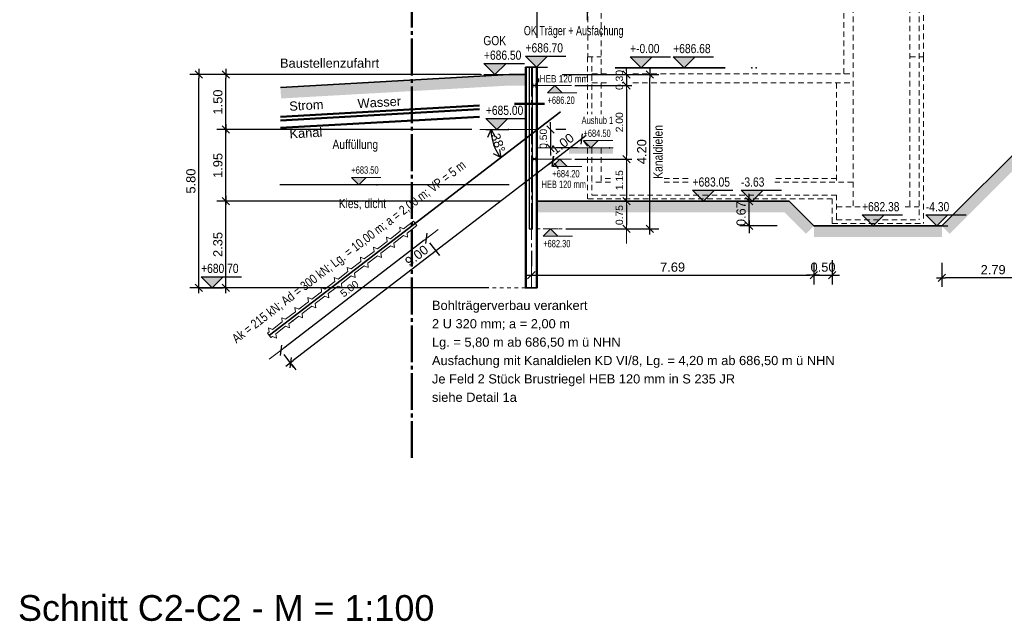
# Model space of a CAD drawing. Header units: metres. Extents: x 1 to 118, y 1 to 83.
# Tile 18 of 35: x 31 to 58, y 52 to 68. Entities that reach past the tile are written whole.
import ezdxf

# ---------------------------------------------------------------- set-up
doc = ezdxf.new("R2010")
doc.units = ezdxf.units.M
for name, pattern in [('ACHSE1', [5.6, 5, -0.25, 0.1, -0.25]), ('ACHSE3', [1.25, 1, -0.1, 0.05, -0.1]), ('DURCHG', [0]), ('GESTR2', [0.25, 0.15, -0.1]), ('PUNKTE', [0.15, 0.05, -0.1])]:
    doc.linetypes.add(name, pattern=pattern)
for name, color, linetype in [('Anker', 7, 'Continuous'), ('Arbeitsplanie_für_Herstellung_BPW__stat._erf._Anschüttung', 7, 'Continuous'), ('Ausfachung', 7, 'Continuous'), ('Aushub', 7, 'Continuous'), ('Bodenprofil', 7, 'Continuous'), ('BPW', 7, 'Continuous'), ('BT-Verbau', 7, 'Continuous'), ('Gel_nde', 7, 'Continuous'), ('GEOMETRIE', 7, 'Continuous'), ('Grundst_cksgrenze', 7, 'Continuous'), ('MAKET', 7, 'Continuous'), ('Neubau', 7, 'Continuous'), ('SCHRAFF', 7, 'Continuous'), ('Strom', 7, 'Continuous'), ('SW-Kanal', 7, 'Continuous'), ('TEXTE', 7, 'Continuous'), ('Wasser', 7, 'Continuous'), ('Zugband', 7, 'Continuous')]:
    doc.layers.add(name, color=color, linetype=linetype)
doc.styles.add('Arial', font='arial.ttf')
doc.dimstyles.new('ISBPFEIL04E', dxfattribs={"dimtxt": 0.25, "dimasz": 0.1, "dimexe": 0.25, "dimexo": 1, "dimgap": 0, "dimtad": 1, "dimdec": 0, "dimzin": 0, "dimdsep": 46, "dimtxsty": 'Arial', "dimblk": 'ID40', "dimblk1": 'ID40', "dimblk2": 'ID40', "dimsah": 1, "dimcen": 0.09, "dimse1": 1, "dimse2": 1, "dimclrd": 7, "dimclre": 7, "dimclrt": 7, "dimadec": 0, "dimazin": 0, "dimtfac": 1, "dimtdec": 4, "dimtix": 1, "dimtmove": 2, "dimatfit": 3, "dimfxl": 1, "dimtvp": 0.004, "dimtolj": 1, "dimtzin": 0, "dimarcsym": 0})
doc.dimstyles.new('ISBSTRICH4E', dxfattribs={"dimtxt": 0.25, "dimasz": 0.1, "dimexe": 0.25, "dimexo": 1, "dimgap": 0.09, "dimtad": 1, "dimzin": 0, "dimdsep": 46, "dimtxsty": 'Arial', "dimblk": 'ID4', "dimblk1": 'ID4', "dimblk2": 'ID4', "dimsah": 1, "dimcen": 0.09, "dimdle": 0.15, "dimclrd": 7, "dimclre": 7, "dimclrt": 7, "dimazin": 0, "dimtfac": 1, "dimtdec": 4, "dimtix": 1, "dimtmove": 2, "dimatfit": 3, "dimfxl": 1, "dimtvp": 0.004, "dimtolj": 1, "dimtzin": 0, "dimarcsym": 0})
doc.dimstyles.new('ISBSTRICH6E', dxfattribs={"dimtxt": 0.2, "dimasz": 0.1, "dimexe": 0.15, "dimexo": 1.1, "dimgap": 0.09, "dimtad": 1, "dimzin": 0, "dimdsep": 46, "dimtxsty": 'Arial', "dimblk": 'ID6', "dimblk1": 'ID6', "dimblk2": 'ID6', "dimsah": 1, "dimcen": 0.09, "dimdle": 0.15, "dimclrd": 7, "dimclre": 7, "dimclrt": 7, "dimazin": 0, "dimtfac": 1, "dimtdec": 4, "dimtix": 1, "dimtmove": 2, "dimatfit": 3, "dimfxl": 1, "dimtvp": 0.005, "dimtolj": 1, "dimtzin": 0, "dimarcsym": 0})

# ---------------------------------------------------------------- blocks, each defined once
blk = doc.blocks.new('ID4')
at = {"color": 7, "linetype": 'DURCHG', "lineweight": 25}
for p, q in [((-1, -1), (1, 1)), ((1.5, 0), (-1, 0))]:
    blk.add_line(p, q, dxfattribs=at)
blk = doc.blocks.new('*D172')
at = {"layer": 'Defpoints', "color": 0}
for p in [(51.251, 63.026), (51.811, 63.026), (53.012, 62.355)]:
    blk.add_point(p, dxfattribs=at)
at = {"layer": 'MAKET', "color": 7, "lineweight": -2}
for p, q in [((50.811, 63.026), (51.001, 63.026)), ((51.251, 63.126), (51.251, 63.226)), ((51.251, 62.355), (51.251, 63.026)), ((52.012, 62.355), (51.001, 62.355)), ((51.251, 62.255), (51.251, 62.155))]:
    blk.add_line(p, q, dxfattribs=at)
at = {"layer": 'MAKET', "color": 7, "lineweight": -2, "xscale": 0.1, "yscale": 0.1, "zscale": 0.1}
for p, rotation in [((51.251, 63.026), 270), ((51.251, 62.355), 90)]:
    blk.add_blockref('ID4', p, dxfattribs=dict(at, rotation=rotation))
at = {"layer": 'MAKET', "color": 7, "insert": (51.033, 62.691), "char_height": 0.25, "attachment_point": 5, "rotation": 90, "style": 'Arial'}
blk.add_mtext('\\A1;0.67', dxfattribs=at)
blk = doc.blocks.new('DIM166')
at = {"layer": 'MAKET', "color": 7, "linetype": 'DURCHG', "lineweight": 25}
for p, q in [((56.36, 62.355), (56.06, 62.655)), ((56.06, 62.655), (57.16, 62.655)), ((56.66, 62.655), (56.36, 62.355)), ((56.06, 62.355), (56.66, 62.355))]:
    blk.add_line(p, q, dxfattribs=at)
at = {"layer": 'MAKET', "color": 4}
for p in [(51.444, 66.656), (60.078, 65.146), (48.647, 63.026), (53.484, 62.355)]:
    blk.add_point(p, dxfattribs=at)
blk = doc.blocks.new('DIM167')
at = {"layer": 'MAKET', "color": 7, "linetype": 'DURCHG', "lineweight": 25}
for p, q in [((51.33, 63.026), (51.03, 63.326)), ((51.03, 63.326), (52.13, 63.326)), ((51.63, 63.326), (51.33, 63.026)), ((51.03, 63.026), (51.63, 63.026))]:
    blk.add_line(p, q, dxfattribs=at)
at = {"layer": 'MAKET', "color": 7, "style": 'Arial', "width": 0.8}
blk.add_text('-4.30', height=0.25, dxfattribs=at).set_placement((56.06, 62.755))
blk = doc.blocks.new('DIM168')
at = {"layer": 'MAKET', "color": 7, "linetype": 'DURCHG', "lineweight": 25}
for p, q in [((67.933, 65.146), (67.633, 65.446)), ((67.633, 65.446), (68.733, 65.446)), ((68.233, 65.446), (67.933, 65.146)), ((67.633, 65.146), (68.233, 65.146))]:
    blk.add_line(p, q, dxfattribs=at)
at = {"layer": 'MAKET', "color": 7, "style": 'Arial', "width": 0.8}
blk.add_text('-3.63', height=0.25, dxfattribs=at).set_placement((51.03, 63.426))
blk = doc.blocks.new('DIM169')
at = {"layer": 'MAKET', "color": 7, "linetype": 'DURCHG', "lineweight": 25}
for p, q in [((48.311, 66.656), (48.011, 66.956)), ((48.011, 66.956), (49.111, 66.956)), ((48.611, 66.956), (48.311, 66.656)), ((48.011, 66.656), (48.611, 66.656))]:
    blk.add_line(p, q, dxfattribs=at)
at = {"layer": 'MAKET', "color": 7, "style": 'Arial', "width": 0.8}
blk.add_text('-1.51', height=0.25, dxfattribs=at).set_placement((67.633, 65.546))
blk = doc.blocks.new('DIM170')
at = {"layer": 'MAKET', "color": 7, "style": 'Arial', "width": 0.8}
blk.add_text('+-0.00', height=0.25, dxfattribs=at).set_placement((48.011, 67.056))
blk = doc.blocks.new('ID6')
at = {"color": 3, "linetype": 'DURCHG', "lineweight": -3}
blk.add_line((-1, -1), (1, 1), dxfattribs=at)
at = {"color": 4, "linetype": 'DURCHG', "lineweight": 13}
blk.add_line((4, 0), (-1, 0), dxfattribs=at)
blk = doc.blocks.new('*D229')
at = {"layer": 'Defpoints', "color": 0}
for p in [(42.16, 62.426), (38.194, 59.382), (38.507, 58.974)]:
    blk.add_point(p, dxfattribs=at)
at = {"layer": 'MAKET', "color": 7, "lineweight": -2}
for p, q in [((42.394, 61.957), (38.586, 59.035)), ((42.83, 61.553), (42.565, 61.899)), ((38.863, 58.509), (38.598, 58.855))]:
    blk.add_line(p, q, dxfattribs=at)
at = {"layer": 'MAKET', "color": 7, "lineweight": -2, "xscale": 0.1, "yscale": 0.1, "zscale": 0.1}
for p, rotation in [((42.474, 62.018), 37.49999999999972), ((38.507, 58.974), 217.4999999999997)]:
    blk.add_blockref('ID6', p, dxfattribs=dict(at, rotation=rotation))
at = {"layer": 'MAKET', "color": 7, "insert": (40.373, 60.648), "char_height": 0.2, "attachment_point": 5, "rotation": 37.5, "style": 'Arial'}
blk.add_mtext('\\A1;5.00', dxfattribs=at)
blk = doc.blocks.new('ID40')
at = {"color": 7, "linetype": 'DURCHG', "lineweight": 25}
for p, q in [((-2, 1), (0, 0)), ((0, 0), (-2, -1)), ((0, 0), (-1, 0))]:
    blk.add_line(p, q, dxfattribs=at)
blk = doc.blocks.new('*D230')
at = {"layer": 'Defpoints', "color": 0}
for p in [(44.231, 64.976), (45.484, 64.976), (44.261, 64.705), (44.49, 64.213)]:
    blk.add_point(p, dxfattribs=at)
at = {"layer": 'MAKET', "color": 7, "lineweight": -2}
blk.add_arc((45.484, 64.976), 1.253, 184.574, 212.926, dxfattribs=at)
at = {"layer": 'MAKET', "color": 7, "lineweight": -2, "xscale": 0.1, "yscale": 0.1, "zscale": 0.1}
for p, rotation in [((44.231, 64.976), 92.28698019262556), ((44.49, 64.213), 305.2130198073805)]:
    blk.add_blockref('ID40', p, dxfattribs=dict(at, rotation=rotation))
at = {"layer": 'MAKET', "color": 7, "insert": (44.419, 64.614), "char_height": 0.25, "attachment_point": 5, "rotation": 288.75, "style": 'Arial'}
blk.add_mtext('\\A1;38%%d', dxfattribs=at)
blk = doc.blocks.new('*D231')
at = {"layer": 'Defpoints', "color": 0}
for p in [(45.164, 64.976), (45.484, 64.476), (45.844, 64.476)]:
    blk.add_point(p, dxfattribs=at)
at = {"layer": 'MAKET', "color": 7, "lineweight": -2}
for p, q in [((45.844, 65.076), (45.844, 65.176)), ((45.844, 64.976), (45.844, 64.476)), ((46.264, 64.976), (45.994, 64.976)), ((45.844, 64.376), (45.844, 64.276)), ((46.584, 64.476), (45.994, 64.476))]:
    blk.add_line(p, q, dxfattribs=at)
at = {"layer": 'MAKET', "color": 7, "lineweight": -2, "xscale": 0.1, "yscale": 0.1, "zscale": 0.1}
for p, rotation in [((45.844, 64.976), 270), ((45.844, 64.476), 90)]:
    blk.add_blockref('ID6', p, dxfattribs=dict(at, rotation=rotation))
at = {"layer": 'MAKET', "color": 7, "insert": (45.652, 64.726), "char_height": 0.2, "attachment_point": 5, "rotation": 90, "style": 'Arial'}
blk.add_mtext('\\A1;0.50', dxfattribs=at)
blk = doc.blocks.new('*D232')
at = {"layer": 'Defpoints', "color": 0}
for p in [(45.164, 66.476), (48.547, 66.476), (45.265, 62.276)]:
    blk.add_point(p, dxfattribs=at)
at = {"layer": 'MAKET', "color": 7, "lineweight": -2}
for p, q in [((46.164, 66.476), (48.797, 66.476)), ((48.547, 62.376), (48.547, 66.376)), ((46.265, 62.276), (48.797, 62.276))]:
    blk.add_line(p, q, dxfattribs=at)
at = {"layer": 'MAKET', "color": 7, "lineweight": -2, "xscale": 0.1, "yscale": 0.1, "zscale": 0.1}
for p, rotation in [((48.547, 66.476), 90), ((48.547, 62.276), 270)]:
    blk.add_blockref('ID4', p, dxfattribs=dict(at, rotation=rotation))
at = {"layer": 'MAKET', "color": 7, "insert": (48.33, 64.376), "char_height": 0.25, "attachment_point": 5, "rotation": 90, "style": 'Arial'}
blk.add_mtext('\\A1;4.20', dxfattribs=at)
blk = doc.blocks.new('DIM226')
at = {"layer": 'MAKET', "color": 7, "linetype": 'DURCHG', "lineweight": 18}
for p, q in [((45.847, 62.276), (45.647, 62.076)), ((45.647, 62.276), (46.047, 62.276)), ((46.047, 62.076), (45.847, 62.276)), ((45.647, 62.076), (46.447, 62.076))]:
    blk.add_line(p, q, dxfattribs=at)
at = {"layer": 'MAKET', "color": 4}
for p in [(45.405, 66.176), (47.454, 64.476), (45.405, 64.176), (41.117, 63.476), (45.345, 62.276)]:
    blk.add_point(p, dxfattribs=at)
blk = doc.blocks.new('DIM227')
at = {"layer": 'MAKET', "color": 7, "linetype": 'DURCHG', "lineweight": 18}
for p, q in [((40.626, 63.476), (40.426, 63.676)), ((40.426, 63.676), (41.226, 63.676)), ((40.826, 63.676), (40.626, 63.476)), ((40.426, 63.476), (40.826, 63.476))]:
    blk.add_line(p, q, dxfattribs=at)
at = {"layer": 'MAKET', "color": 7, "style": 'Arial', "width": 0.7}
blk.add_text('+682.30', height=0.2, dxfattribs=at).set_placement((45.647, 61.776))
blk = doc.blocks.new('DIM228')
at = {"layer": 'MAKET', "color": 7, "linetype": 'DURCHG', "lineweight": 18}
for p, q in [((46.096, 64.176), (45.896, 63.976)), ((45.896, 64.176), (46.296, 64.176)), ((46.296, 63.976), (46.096, 64.176)), ((45.896, 63.976), (46.696, 63.976))]:
    blk.add_line(p, q, dxfattribs=at)
at = {"layer": 'MAKET', "color": 7, "style": 'Arial', "width": 0.7}
blk.add_text('+683.50', height=0.2, dxfattribs=at).set_placement((40.426, 63.776))
blk = doc.blocks.new('DIM229')
at = {"layer": 'MAKET', "color": 7, "linetype": 'DURCHG', "lineweight": 18}
for p, q in [((46.943, 64.476), (46.743, 64.676)), ((46.743, 64.676), (47.543, 64.676)), ((47.143, 64.676), (46.943, 64.476)), ((46.743, 64.476), (47.143, 64.476))]:
    blk.add_line(p, q, dxfattribs=at)
at = {"layer": 'MAKET', "color": 7, "style": 'Arial', "width": 0.7}
blk.add_text('+684.20', height=0.2, dxfattribs=at).set_placement((45.896, 63.676))
blk = doc.blocks.new('DIM230')
at = {"layer": 'MAKET', "color": 7, "linetype": 'DURCHG', "lineweight": 18}
for p, q in [((45.965, 66.176), (45.765, 65.976)), ((45.765, 66.176), (46.165, 66.176)), ((45.765, 65.976), (46.565, 65.976)), ((46.165, 65.976), (45.965, 66.176))]:
    blk.add_line(p, q, dxfattribs=at)
at = {"layer": 'MAKET', "color": 7, "style": 'Arial', "width": 0.7}
blk.add_text('+684.50', height=0.2, dxfattribs=at).set_placement((46.743, 64.776))
blk = doc.blocks.new('DIM231')
at = {"layer": 'MAKET', "color": 7, "style": 'Arial', "width": 0.7}
blk.add_text('+686.20', height=0.2, dxfattribs=at).set_placement((45.765, 65.676))
blk = doc.blocks.new('*D239')
at = {"layer": 'Defpoints', "color": 0}
for p in [(46.852, 68.338), (46.852, 66.956), (45.484, 66.476)]:
    blk.add_point(p, dxfattribs=at)
at = {"layer": 'MAKET', "color": 7, "lineweight": -2}
for p, q in [((45.484, 67.476), (45.484, 68.588)), ((45.584, 68.338), (46.752, 68.338)), ((46.852, 67.956), (46.852, 68.588))]:
    blk.add_line(p, q, dxfattribs=at)
at = {"layer": 'MAKET', "color": 7, "lineweight": -2, "xscale": 0.1, "yscale": 0.1, "zscale": 0.1, "rotation": 180}
blk.add_blockref('ID4', (45.484, 68.338), dxfattribs=at)
at = {"layer": 'MAKET', "color": 7, "lineweight": -2, "xscale": 0.1, "yscale": 0.1, "zscale": 0.1}
blk.add_blockref('ID4', (46.852, 68.338), dxfattribs=at)
at = {"layer": 'MAKET', "color": 7, "insert": (46.168, 68.556), "char_height": 0.25, "attachment_point": 5, "style": 'Arial'}
blk.add_mtext('\\A1;1.37', dxfattribs=at)
blk = doc.blocks.new('*D241')
at = {"layer": 'Defpoints', "color": 0}
for p in [(45.164, 66.476), (45.405, 66.176), (47.913, 66.176)]:
    blk.add_point(p, dxfattribs=at)
at = {"layer": 'MAKET', "color": 7, "lineweight": -2}
for p, q in [((46.264, 66.476), (48.063, 66.476)), ((47.913, 66.576), (47.913, 66.676)), ((47.913, 66.476), (47.913, 66.176)), ((46.505, 66.176), (48.063, 66.176)), ((47.913, 66.076), (47.913, 65.976))]:
    blk.add_line(p, q, dxfattribs=at)
at = {"layer": 'MAKET', "color": 7, "lineweight": -2, "xscale": 0.1, "yscale": 0.1, "zscale": 0.1}
for p, rotation in [((47.913, 66.476), 270), ((47.913, 66.176), 90)]:
    blk.add_blockref('ID6', p, dxfattribs=dict(at, rotation=rotation))
at = {"layer": 'MAKET', "color": 7, "insert": (47.721, 66.326), "char_height": 0.2, "attachment_point": 5, "rotation": 90, "style": 'Arial'}
blk.add_mtext('\\A1;0.30', dxfattribs=at)
blk = doc.blocks.new('*D242')
at = {"layer": 'Defpoints', "color": 0}
for p in [(45.405, 66.176), (45.405, 64.176), (47.913, 64.176)]:
    blk.add_point(p, dxfattribs=at)
at = {"layer": 'MAKET', "color": 7, "lineweight": -2}
for p, q in [((46.505, 66.176), (48.063, 66.176)), ((47.913, 66.076), (47.913, 64.276)), ((46.505, 64.176), (48.063, 64.176))]:
    blk.add_line(p, q, dxfattribs=at)
at = {"layer": 'MAKET', "color": 7, "lineweight": -2, "xscale": 0.1, "yscale": 0.1, "zscale": 0.1}
for p, rotation in [((47.913, 66.176), 90), ((47.913, 64.176), 270)]:
    blk.add_blockref('ID6', p, dxfattribs=dict(at, rotation=rotation))
at = {"layer": 'MAKET', "color": 7, "insert": (47.721, 65.176), "char_height": 0.2, "attachment_point": 5, "rotation": 90, "style": 'Arial'}
blk.add_mtext('\\A1;2.00', dxfattribs=at)
blk = doc.blocks.new('*D243')
at = {"layer": 'Defpoints', "color": 0}
for p in [(45.405, 64.176), (45.484, 63.026), (47.913, 63.026)]:
    blk.add_point(p, dxfattribs=at)
at = {"layer": 'MAKET', "color": 7, "lineweight": -2}
for p, q in [((46.505, 64.176), (48.063, 64.176)), ((47.913, 64.076), (47.913, 63.126)), ((46.584, 63.026), (48.063, 63.026))]:
    blk.add_line(p, q, dxfattribs=at)
at = {"layer": 'MAKET', "color": 7, "lineweight": -2, "xscale": 0.1, "yscale": 0.1, "zscale": 0.1}
for p, rotation in [((47.913, 64.176), 90), ((47.913, 63.026), 270)]:
    blk.add_blockref('ID6', p, dxfattribs=dict(at, rotation=rotation))
at = {"layer": 'MAKET', "color": 7, "insert": (47.721, 63.601), "char_height": 0.2, "attachment_point": 5, "rotation": 90, "style": 'Arial'}
blk.add_mtext('\\A1;1.15', dxfattribs=at)
blk = doc.blocks.new('*D244')
at = {"layer": 'Defpoints', "color": 0}
for p in [(45.484, 63.026), (45.345, 62.276), (47.913, 62.276)]:
    blk.add_point(p, dxfattribs=at)
at = {"layer": 'MAKET', "color": 7, "lineweight": -2}
for p, q in [((46.584, 63.026), (48.063, 63.026)), ((47.913, 62.926), (47.913, 62.376)), ((46.445, 62.276), (48.063, 62.276))]:
    blk.add_line(p, q, dxfattribs=at)
at = {"layer": 'MAKET', "color": 7, "lineweight": -2, "xscale": 0.1, "yscale": 0.1, "zscale": 0.1}
for p, rotation in [((47.913, 63.026), 90), ((47.913, 62.276), 270)]:
    blk.add_blockref('ID6', p, dxfattribs=dict(at, rotation=rotation))
at = {"layer": 'MAKET', "color": 7, "insert": (47.721, 62.651), "char_height": 0.2, "attachment_point": 5, "rotation": 90, "style": 'Arial'}
blk.add_mtext('\\A1;0.75', dxfattribs=at)
blk = doc.blocks.new('*D245')
at = {"layer": 'Defpoints', "color": 0}
for p in [(37.011, 66.476), (44.943, 66.476), (44.704, 64.976)]:
    blk.add_point(p, dxfattribs=at)
at = {"layer": 'MAKET', "color": 7, "lineweight": -2}
for p, q in [((43.943, 66.476), (36.761, 66.476)), ((37.011, 65.076), (37.011, 66.376)), ((43.704, 64.976), (36.761, 64.976))]:
    blk.add_line(p, q, dxfattribs=at)
at = {"layer": 'MAKET', "color": 7, "lineweight": -2, "xscale": 0.1, "yscale": 0.1, "zscale": 0.1}
for p, rotation in [((37.011, 66.476), 90), ((37.011, 64.976), 270)]:
    blk.add_blockref('ID4', p, dxfattribs=dict(at, rotation=rotation))
at = {"layer": 'MAKET', "color": 7, "insert": (36.794, 65.726), "char_height": 0.25, "attachment_point": 5, "rotation": 90, "style": 'Arial'}
blk.add_mtext('\\A1;1.50', dxfattribs=at)
blk = doc.blocks.new('*D246')
at = {"layer": 'Defpoints', "color": 0}
for p in [(37.011, 64.976), (44.704, 64.976), (45.484, 63.026)]:
    blk.add_point(p, dxfattribs=at)
at = {"layer": 'MAKET', "color": 7, "lineweight": -2}
for p, q in [((43.704, 64.976), (36.761, 64.976)), ((37.011, 63.126), (37.011, 64.876)), ((44.484, 63.026), (36.761, 63.026))]:
    blk.add_line(p, q, dxfattribs=at)
at = {"layer": 'MAKET', "color": 7, "lineweight": -2, "xscale": 0.1, "yscale": 0.1, "zscale": 0.1}
for p, rotation in [((37.011, 64.976), 90), ((37.011, 63.026), 270)]:
    blk.add_blockref('ID4', p, dxfattribs=dict(at, rotation=rotation))
at = {"layer": 'MAKET', "color": 7, "insert": (36.794, 64.001), "char_height": 0.25, "attachment_point": 5, "rotation": 90, "style": 'Arial'}
blk.add_mtext('\\A1;1.95', dxfattribs=at)
blk = doc.blocks.new('*D247')
at = {"layer": 'Defpoints', "color": 0}
for p in [(37.011, 63.026), (45.484, 63.026), (45.164, 60.676)]:
    blk.add_point(p, dxfattribs=at)
at = {"layer": 'MAKET', "color": 7, "lineweight": -2}
for p, q in [((44.484, 63.026), (36.761, 63.026)), ((37.011, 60.776), (37.011, 62.926)), ((44.164, 60.676), (36.761, 60.676))]:
    blk.add_line(p, q, dxfattribs=at)
at = {"layer": 'MAKET', "color": 7, "lineweight": -2, "xscale": 0.1, "yscale": 0.1, "zscale": 0.1}
for p, rotation in [((37.011, 63.026), 90), ((37.011, 60.676), 270)]:
    blk.add_blockref('ID4', p, dxfattribs=dict(at, rotation=rotation))
at = {"layer": 'MAKET', "color": 7, "insert": (36.794, 61.851), "char_height": 0.25, "attachment_point": 5, "rotation": 90, "style": 'Arial'}
blk.add_mtext('\\A1;2.35', dxfattribs=at)
blk = doc.blocks.new('*D248')
at = {"layer": 'Defpoints', "color": 0}
for p in [(36.277, 66.476), (44.943, 66.476), (45.164, 60.676)]:
    blk.add_point(p, dxfattribs=at)
at = {"layer": 'MAKET', "color": 7, "lineweight": -2}
for p, q in [((43.943, 66.476), (36.027, 66.476)), ((36.277, 60.776), (36.277, 66.376)), ((44.164, 60.676), (36.027, 60.676))]:
    blk.add_line(p, q, dxfattribs=at)
at = {"layer": 'MAKET', "color": 7, "lineweight": -2, "xscale": 0.1, "yscale": 0.1, "zscale": 0.1}
for p, rotation in [((36.277, 66.476), 90), ((36.277, 60.676), 270)]:
    blk.add_blockref('ID4', p, dxfattribs=dict(at, rotation=rotation))
at = {"layer": 'MAKET', "color": 7, "insert": (36.06, 63.576), "char_height": 0.25, "attachment_point": 5, "rotation": 90, "style": 'Arial'}
blk.add_mtext('\\A1;5.80', dxfattribs=at)
blk = doc.blocks.new('*D249')
at = {"layer": 'Defpoints', "color": 0}
for p in [(46.127, 65.469), (45.334, 64.861), (45.906, 64.115)]:
    blk.add_point(p, dxfattribs=at)
at = {"layer": 'MAKET', "color": 7, "lineweight": -2}
for p, q in [((46.62, 64.663), (45.985, 64.176)), ((46.736, 64.676), (46.851, 64.526)), ((45.943, 64.067), (46.058, 63.917))]:
    blk.add_line(p, q, dxfattribs=at)
at = {"layer": 'MAKET', "color": 7, "lineweight": -2, "xscale": 0.1, "yscale": 0.1, "zscale": 0.1}
for p, rotation in [((46.699, 64.724), 37.49999999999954), ((45.906, 64.115), 217.4999999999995)]:
    blk.add_blockref('ID4', p, dxfattribs=dict(at, rotation=rotation))
at = {"layer": 'MAKET', "color": 7, "insert": (46.17, 64.592), "char_height": 0.25, "attachment_point": 5, "rotation": 37.5, "style": 'Arial'}
blk.add_mtext('\\A1;1.00', dxfattribs=at)
blk = doc.blocks.new('*D250')
at = {"layer": 'Defpoints', "color": 0}
for p in [(45.334, 64.861), (38.194, 59.382), (38.766, 58.636)]:
    blk.add_point(p, dxfattribs=at)
at = {"layer": 'MAKET', "color": 7, "lineweight": -2}
for p, q in [((45.827, 64.054), (38.845, 58.697)), ((45.943, 64.067), (46.058, 63.917)), ((38.802, 58.588), (38.918, 58.438))]:
    blk.add_line(p, q, dxfattribs=at)
at = {"layer": 'MAKET', "color": 7, "lineweight": -2, "xscale": 0.1, "yscale": 0.1, "zscale": 0.1}
for p, rotation in [((45.906, 64.115), 37.49999999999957), ((38.766, 58.636), 217.4999999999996)]:
    blk.add_blockref('ID4', p, dxfattribs=dict(at, rotation=rotation))
at = {"layer": 'MAKET', "color": 7, "insert": (42.203, 61.548), "char_height": 0.25, "attachment_point": 5, "rotation": 37.5, "style": 'Arial'}
blk.add_mtext('\\A1;9.00', dxfattribs=at)
blk = doc.blocks.new('DIM244')
at = {"layer": 'MAKET', "color": 7, "linetype": 'DURCHG', "lineweight": 25}
for p, q in [((36.638, 60.676), (36.338, 60.976)), ((36.338, 60.976), (37.438, 60.976)), ((36.938, 60.976), (36.638, 60.676)), ((36.338, 60.676), (36.938, 60.676))]:
    blk.add_line(p, q, dxfattribs=at)
at = {"layer": 'MAKET', "color": 4}
for p in [(45.114, 66.476), (45.484, 66.676), (51.324, 66.656), (44.704, 64.976), (52.305, 63.026), (53.812, 62.355), (45.164, 60.676)]:
    blk.add_point(p, dxfattribs=at)
blk = doc.blocks.new('DIM245')
at = {"layer": 'MAKET', "color": 7, "linetype": 'DURCHG', "lineweight": 25}
for p, q in [((54.624, 62.355), (54.324, 62.655)), ((54.324, 62.655), (55.424, 62.655)), ((54.924, 62.655), (54.624, 62.355)), ((54.324, 62.355), (54.924, 62.355))]:
    blk.add_line(p, q, dxfattribs=at)
at = {"layer": 'MAKET', "color": 7, "style": 'Arial', "width": 0.8}
blk.add_text('+680.70', height=0.25, dxfattribs=at).set_placement((36.338, 61.076))
blk = doc.blocks.new('DIM246')
at = {"layer": 'MAKET', "color": 7, "linetype": 'DURCHG', "lineweight": 25}
for p, q in [((50.012, 63.026), (49.712, 63.326)), ((49.712, 63.326), (50.812, 63.326)), ((50.312, 63.326), (50.012, 63.026)), ((49.712, 63.026), (50.312, 63.026))]:
    blk.add_line(p, q, dxfattribs=at)
at = {"layer": 'MAKET', "color": 7, "style": 'Arial', "width": 0.8}
blk.add_text('+682.38', height=0.25, dxfattribs=at).set_placement((54.324, 62.755))
blk = doc.blocks.new('DIM247')
at = {"layer": 'MAKET', "color": 7, "linetype": 'DURCHG', "lineweight": 25}
for p, q in [((44.387, 64.976), (44.087, 65.276)), ((44.087, 65.276), (45.187, 65.276)), ((44.687, 65.276), (44.387, 64.976)), ((44.087, 64.976), (44.687, 64.976))]:
    blk.add_line(p, q, dxfattribs=at)
at = {"layer": 'MAKET', "color": 7, "style": 'Arial', "width": 0.8}
blk.add_text('+683.05', height=0.25, dxfattribs=at).set_placement((49.712, 63.426))
blk = doc.blocks.new('DIM248')
at = {"layer": 'MAKET', "color": 7, "linetype": 'DURCHG', "lineweight": 25}
for p, q in [((44.335, 66.476), (44.035, 66.776)), ((44.035, 66.776), (45.135, 66.776)), ((44.635, 66.776), (44.335, 66.476)), ((44.035, 66.476), (44.635, 66.476))]:
    blk.add_line(p, q, dxfattribs=at)
at = {"layer": 'MAKET', "color": 7, "style": 'Arial', "width": 0.8}
blk.add_text('+685.00', height=0.25, dxfattribs=at).set_placement((44.087, 65.376))
blk = doc.blocks.new('DIM249')
at = {"layer": 'MAKET', "color": 7, "linetype": 'DURCHG', "lineweight": 25}
for p, q in [((49.485, 66.656), (49.185, 66.956)), ((49.185, 66.956), (50.285, 66.956)), ((49.785, 66.956), (49.485, 66.656)), ((49.185, 66.656), (49.785, 66.656))]:
    blk.add_line(p, q, dxfattribs=at)
at = {"layer": 'MAKET', "color": 7, "style": 'Arial', "width": 0.8}
blk.add_text('+686.50', height=0.25, dxfattribs=at).set_placement((44.035, 66.876))
blk = doc.blocks.new('DIM250')
at = {"layer": 'MAKET', "color": 7, "linetype": 'DURCHG', "lineweight": 25}
for p, q in [((45.467, 66.676), (45.167, 66.976)), ((45.167, 66.976), (46.267, 66.976)), ((45.767, 66.976), (45.467, 66.676)), ((45.167, 66.676), (45.767, 66.676))]:
    blk.add_line(p, q, dxfattribs=at)
at = {"layer": 'MAKET', "color": 7, "style": 'Arial', "width": 0.8}
blk.add_text('+686.68', height=0.25, dxfattribs=at).set_placement((49.185, 67.056))
blk = doc.blocks.new('DIM251')
at = {"layer": 'MAKET', "color": 7, "style": 'Arial', "width": 0.8}
blk.add_text('+686.70', height=0.25, dxfattribs=at).set_placement((45.167, 67.076))
blk = doc.blocks.new('*D259')
at = {"layer": 'Defpoints', "color": 0}
for p in [(59.288, 65.146), (56.497, 62.355), (56.497, 60.947)]:
    blk.add_point(p, dxfattribs=at)
at = {"layer": 'MAKET', "color": 7, "lineweight": -2}
for p, q in [((59.288, 64.146), (59.288, 60.697)), ((56.497, 61.355), (56.497, 60.697)), ((59.188, 60.947), (56.597, 60.947))]:
    blk.add_line(p, q, dxfattribs=at)
at = {"layer": 'MAKET', "color": 7, "lineweight": -2, "xscale": 0.1, "yscale": 0.1, "zscale": 0.1, "rotation": 180}
blk.add_blockref('ID4', (56.497, 60.947), dxfattribs=at)
at = {"layer": 'MAKET', "color": 7, "lineweight": -2, "xscale": 0.1, "yscale": 0.1, "zscale": 0.1}
blk.add_blockref('ID4', (59.288, 60.947), dxfattribs=at)
at = {"layer": 'MAKET', "color": 7, "insert": (57.892, 61.164), "char_height": 0.25, "attachment_point": 5, "style": 'Arial'}
blk.add_mtext('\\A1;2.79', dxfattribs=at)
blk = doc.blocks.new('*D260')
at = {"layer": 'Defpoints', "color": 0}
for p in [(53.012, 62.355), (53.512, 62.426), (53.512, 61.016)]:
    blk.add_point(p, dxfattribs=at)
at = {"layer": 'MAKET', "color": 7, "lineweight": -2}
for p, q in [((53.512, 61.426), (53.512, 60.766)), ((53.012, 61.355), (53.012, 60.766)), ((52.912, 61.016), (52.812, 61.016)), ((53.012, 61.016), (53.512, 61.016)), ((53.612, 61.016), (53.712, 61.016))]:
    blk.add_line(p, q, dxfattribs=at)
at = {"layer": 'MAKET', "color": 7, "lineweight": -2, "xscale": 0.1, "yscale": 0.1, "zscale": 0.1}
blk.add_blockref('ID4', (53.012, 61.016), dxfattribs=at)
at = {"layer": 'MAKET', "color": 7, "lineweight": -2, "xscale": 0.1, "yscale": 0.1, "zscale": 0.1, "rotation": 180}
blk.add_blockref('ID4', (53.512, 61.016), dxfattribs=at)
at = {"layer": 'MAKET', "color": 7, "insert": (53.262, 61.234), "char_height": 0.25, "attachment_point": 5, "style": 'Arial'}
blk.add_mtext('\\A1;0.50', dxfattribs=at)
blk = doc.blocks.new('*D261')
at = {"layer": 'Defpoints', "color": 0}
for p in [(53.012, 62.355), (53.012, 61.016), (45.324, 60.676)]:
    blk.add_point(p, dxfattribs=at)
at = {"layer": 'MAKET', "color": 7, "lineweight": -2}
for p, q in [((45.324, 61.676), (45.324, 61.266)), ((53.012, 61.355), (53.012, 60.766)), ((45.424, 61.016), (52.912, 61.016))]:
    blk.add_line(p, q, dxfattribs=at)
at = {"layer": 'MAKET', "color": 7, "lineweight": -2, "xscale": 0.1, "yscale": 0.1, "zscale": 0.1, "rotation": 180}
blk.add_blockref('ID4', (45.324, 61.016), dxfattribs=at)
at = {"layer": 'MAKET', "color": 7, "lineweight": -2, "xscale": 0.1, "yscale": 0.1, "zscale": 0.1}
blk.add_blockref('ID4', (53.012, 61.016), dxfattribs=at)
at = {"layer": 'MAKET', "color": 7, "insert": (49.168, 61.234), "char_height": 0.25, "attachment_point": 5, "style": 'Arial'}
blk.add_mtext('\\A1;7.69', dxfattribs=at)

msp = doc.modelspace()

# ---------------------------------------------------------------- hatches: boundary and pattern name
at = {"layer": 'Arbeitsplanie_für_Herstellung_BPW__stat._erf._Anschüttung'}
msp.add_hatch(color=6, dxfattribs=at).paths.add_polyline_path([(46.347, 64.324), (47.547, 64.324), (47.547, 64.476), (46.347, 64.476)])
at = {"layer": 'Aushub'}
for points in [[(56.497, 62.355), (56.924, 62.355), (59.501, 64.933), (59.074, 64.933)], [(45.484, 62.724), (52.341, 62.724), (52.341, 63.026), (45.484, 63.026)], [(52.127, 62.813), (52.554, 62.813), (52.341, 63.026)], [(52.584, 62.355), (53.012, 62.355), (52.554, 62.813), (52.127, 62.813)], [(52.798, 62.142), (53.012, 62.355), (52.584, 62.355)], [(53.012, 62.053), (56.497, 62.053), (56.497, 62.355), (53.012, 62.355)], [(56.71, 62.142), (56.924, 62.355), (56.497, 62.355)]]:
    msp.add_hatch(color=7, dxfattribs=at).paths.add_polyline_path(points)
at = {"layer": 'Gel_nde'}
for points in [[(39.387, 66.175), (44.739, 66.175), (44.722, 66.476)], [(38.496, 66.124), (43.847, 66.124), (44.739, 66.175), (39.387, 66.175)], [(38.513, 65.823), (43.847, 66.124), (38.496, 66.124)]]:
    msp.add_hatch(color=7, dxfattribs=at).paths.add_polyline_path(points)
at = {"layer": 'MAKET'}
for points in [[(44.335, 66.476), (44.635, 66.776), (44.035, 66.776)], [(45.467, 66.676), (45.767, 66.976), (45.167, 66.976)], [(48.311, 66.656), (48.611, 66.956), (48.011, 66.956)], [(49.485, 66.656), (49.785, 66.956), (49.185, 66.956)], [(45.765, 65.976), (46.165, 65.976), (45.965, 66.176)], [(44.387, 64.976), (44.687, 65.276), (44.087, 65.276)], [(46.943, 64.476), (47.143, 64.676), (46.743, 64.676)], [(45.896, 63.976), (46.296, 63.976), (46.096, 64.176)], [(40.626, 63.476), (40.826, 63.676), (40.426, 63.676)], [(50.012, 63.026), (50.312, 63.326), (49.712, 63.326)], [(51.33, 63.026), (51.63, 63.326), (51.03, 63.326)], [(54.624, 62.355), (54.924, 62.655), (54.324, 62.655)], [(56.36, 62.355), (56.66, 62.655), (56.06, 62.655)], [(45.647, 62.076), (46.047, 62.076), (45.847, 62.276)], [(36.638, 60.676), (36.938, 60.976), (36.338, 60.976)]]:
    msp.add_hatch(color=7, dxfattribs=at).paths.add_polyline_path(points)
at = {"layer": 'SCHRAFF'}
msp.add_hatch(color=7, dxfattribs=at).paths.add_polyline_path([(44.722, 66.174), (45.164, 66.174), (45.164, 66.476), (44.722, 66.476)])

# ---------------------------------------------------------------- linework, layer by layer
at = {"layer": 'Anker', "color": 7, "linetype": 'DURCHG', "lineweight": 35}
msp.add_line((38.194, 59.382), (46.118, 65.462), dxfattribs=at)
at = {"layer": 'Anker', "color": 7, "linetype": 'DURCHG', "lineweight": 18}
for p, q in [((43.924, 64.976), (45.484, 64.976)), ((42.115, 62.485), (41.849, 62.281)), ((42.206, 62.366), (42.115, 62.485)), ((41.758, 62.211), (41.492, 62.007)), ((41.743, 62.326), (41.849, 62.281)), ((41.743, 62.326), (41.758, 62.211)), ((42.206, 62.366), (41.941, 62.162)), ((41.401, 61.937), (41.135, 61.734)), ((41.386, 62.052), (41.492, 62.007)), ((41.386, 62.052), (41.401, 61.937)), ((41.849, 62.092), (41.584, 61.888)), ((41.956, 62.048), (41.849, 62.092)), ((41.956, 62.048), (41.941, 62.162)), ((41.044, 61.663), (40.778, 61.46)), ((41.029, 61.778), (41.135, 61.734)), ((41.029, 61.778), (41.044, 61.663)), ((41.492, 61.818), (41.227, 61.615)), ((41.599, 61.774), (41.492, 61.818)), ((41.599, 61.774), (41.584, 61.888)), ((40.687, 61.389), (40.421, 61.186)), ((40.672, 61.504), (40.778, 61.46)), ((40.672, 61.504), (40.687, 61.389)), ((41.135, 61.544), (40.87, 61.341)), ((41.242, 61.5), (41.135, 61.544)), ((41.242, 61.5), (41.227, 61.615)), ((40.33, 61.115), (40.064, 60.912)), ((40.315, 61.23), (40.421, 61.186)), ((40.315, 61.23), (40.33, 61.115)), ((40.778, 61.27), (40.513, 61.067)), ((40.885, 61.226), (40.778, 61.27)), ((40.885, 61.226), (40.87, 61.341)), ((39.973, 60.841), (39.707, 60.638)), ((39.958, 60.956), (40.064, 60.912)), ((39.958, 60.956), (39.973, 60.841)), ((40.421, 60.996), (40.156, 60.793)), ((40.528, 60.952), (40.421, 60.996)), ((40.528, 60.952), (40.513, 61.067)), ((39.616, 60.567), (39.35, 60.364)), ((39.601, 60.682), (39.707, 60.638)), ((39.601, 60.682), (39.616, 60.567)), ((40.064, 60.722), (39.799, 60.519)), ((40.171, 60.678), (40.064, 60.722)), ((40.171, 60.678), (40.156, 60.793)), ((39.259, 60.294), (38.993, 60.09)), ((39.244, 60.408), (39.35, 60.364)), ((39.244, 60.408), (39.259, 60.294)), ((39.707, 60.448), (39.442, 60.245)), ((39.814, 60.404), (39.707, 60.448)), ((39.814, 60.404), (39.799, 60.519)), ((38.887, 60.134), (38.993, 60.09)), ((38.887, 60.134), (38.902, 60.02)), ((39.35, 60.175), (39.085, 59.971)), ((39.457, 60.13), (39.35, 60.175)), ((39.457, 60.13), (39.442, 60.245)), ((38.53, 59.86), (38.636, 59.816)), ((38.53, 59.86), (38.545, 59.746)), ((38.902, 60.02), (38.636, 59.816)), ((38.993, 59.901), (38.728, 59.697)), ((39.1, 59.856), (38.993, 59.901)), ((39.1, 59.856), (39.085, 59.971)), ((38.173, 59.586), (38.279, 59.542)), ((38.173, 59.586), (38.188, 59.472)), ((38.545, 59.746), (38.279, 59.542)), ((38.636, 59.627), (38.371, 59.423)), ((38.743, 59.582), (38.636, 59.627)), ((38.743, 59.582), (38.728, 59.697)), ((38.188, 59.472), (38.148, 59.441)), ((38.239, 59.322), (38.148, 59.441)), ((38.279, 59.353), (38.239, 59.322)), ((38.386, 59.308), (38.279, 59.353)), ((38.386, 59.308), (38.371, 59.423))]:
    msp.add_line(p, q, dxfattribs=at)
at = {"layer": 'Anker', "color": 4}
for p in [(42.16, 62.426), (38.831, 59.776), (38.194, 59.382)]:
    msp.add_point(p, dxfattribs=at)
at = {"layer": 'Ausfachung', "color": 7, "linetype": 'DURCHG', "lineweight": 25}
for p, q in [((45.265, 66.676), (45.265, 62.276)), ((45.265, 66.676), (45.345, 66.676)), ((45.345, 66.676), (45.345, 62.276)), ((45.265, 62.276), (45.345, 62.276))]:
    msp.add_line(p, q, dxfattribs=at)
at = {"layer": 'Aushub', "color": 7, "linetype": 'DURCHG', "lineweight": 35}
for p, q in [((56.497, 62.355), (59.288, 65.146)), ((45.484, 63.026), (52.341, 63.026)), ((53.012, 62.355), (52.341, 63.026)), ((53.012, 62.355), (56.497, 62.355))]:
    msp.add_line(p, q, dxfattribs=at)
at = {"layer": 'Aushub', "color": 7, "linetype": 'DURCHG', "lineweight": 18}
msp.add_line((47.547, 64.476), (45.484, 64.476), dxfattribs=at)
at = {"layer": 'Bodenprofil', "color": 84, "linetype": 'DURCHG', "lineweight": 25}
msp.add_line((44.719, 63.476), (38.48, 63.476), dxfattribs=at)
at = {"layer": 'BPW', "color": 7, "linetype": 'DURCHG', "lineweight": 35}
for p, q in [((45.356, 66.236), (45.345, 66.236)), ((45.345, 66.236), (45.345, 66.116)), ((45.356, 66.191), (45.356, 66.236)), ((45.465, 66.236), (45.454, 66.236)), ((45.454, 66.236), (45.454, 66.191)), ((45.465, 66.116), (45.465, 66.236)), ((45.345, 66.116), (45.356, 66.116)), ((45.356, 66.116), (45.356, 66.161)), ((45.442, 66.179), (45.368, 66.179)), ((45.368, 66.173), (45.442, 66.173)), ((45.454, 66.161), (45.454, 66.116)), ((45.454, 66.116), (45.465, 66.116)), ((45.356, 64.236), (45.345, 64.236)), ((45.345, 64.236), (45.345, 64.116)), ((45.345, 64.116), (45.356, 64.116)), ((45.356, 64.191), (45.356, 64.236)), ((45.356, 64.116), (45.356, 64.161)), ((45.442, 64.179), (45.368, 64.179)), ((45.368, 64.173), (45.442, 64.173)), ((45.465, 64.236), (45.454, 64.236)), ((45.454, 64.236), (45.454, 64.191)), ((45.454, 64.161), (45.454, 64.116)), ((45.454, 64.116), (45.465, 64.116)), ((45.465, 64.116), (45.465, 64.236))]:
    msp.add_line(p, q, dxfattribs=at)
at = {"layer": 'BPW', "color": 7, "linetype": 'ACHSE1', "lineweight": 18}
for p, q in [((45.323, 66.176), (45.487, 66.176)), ((45.323, 64.176), (45.487, 64.176))]:
    msp.add_line(p, q, dxfattribs=at)
at = {"layer": 'BPW', "color": 7, "linetype": 'DURCHG', "lineweight": 35}
for centre, start, end in [((45.368, 66.191), 180, 270), ((45.442, 66.191), 270, 0), ((45.368, 66.161), 90, 180), ((45.442, 66.161), 0, 90), ((45.368, 64.191), 180, 270), ((45.368, 64.161), 90, 180), ((45.442, 64.191), 270, 0), ((45.442, 64.161), 0, 90)]:
    msp.add_arc(centre, 0.012, start, end, dxfattribs=at)
at = {"layer": 'BPW', "color": 4}
for p in [(45.405, 66.176), (45.405, 64.176)]:
    msp.add_point(p, dxfattribs=at)
at = {"layer": 'BT-Verbau', "color": 7, "linetype": 'DURCHG', "lineweight": 35}
for p, q in [((45.164, 60.676), (45.164, 66.676)), ((45.484, 66.676), (45.164, 66.676)), ((45.183, 60.676), (45.183, 66.676)), ((45.465, 60.676), (45.465, 66.676)), ((45.484, 60.676), (45.484, 66.676)), ((45.484, 60.676), (45.164, 60.676))]:
    msp.add_line(p, q, dxfattribs=at)
at = {"layer": 'BT-Verbau', "color": 7, "linetype": 'ACHSE3', "lineweight": 18}
msp.add_line((45.324, 60.676), (45.324, 66.676), dxfattribs=at)
at = {"layer": 'Gel_nde', "color": 7, "linetype": 'DURCHG', "lineweight": 35}
msp.add_line((44.722, 66.476), (38.496, 66.124), dxfattribs=at)
at = {"layer": 'GEOMETRIE', "color": 7, "linetype": 'PUNKTE', "lineweight": 18}
for p, q in [((45.164, 66.476), (36.82, 66.476)), ((45.265, 62.276), (47.888, 62.276)), ((45.164, 60.676), (36.82, 60.676))]:
    msp.add_line(p, q, dxfattribs=at)
at = {"layer": 'GEOMETRIE', "color": 7, "linetype": 'DURCHG', "lineweight": 35}
msp.add_line((45.164, 66.476), (44.722, 66.476), dxfattribs=at)
at = {"layer": 'GEOMETRIE', "color": 7, "linetype": 'ACHSE3', "lineweight": 18}
for p, q in [((47.713, 66.176), (45.405, 66.176)), ((47.713, 64.176), (45.405, 64.176))]:
    msp.add_line(p, q, dxfattribs=at)
at = {"layer": 'Grundst_cksgrenze', "color": 54, "linetype": 'ACHSE3', "lineweight": 50}
msp.add_line((42.074, 56.05), (42.074, 72.748), dxfattribs=at)
at = {"layer": 'Neubau', "color": 7, "linetype": 'GESTR2', "lineweight": 18}
for p, q in [((55.997, 75.086), (55.992, 66.956)), ((46.857, 74.802), (46.857, 66.956)), ((54.082, 74.802), (54.082, 62.876)), ((55.627, 74.802), (55.627, 62.876)), ((55.877, 74.802), (55.877, 62.526)), ((47.222, 66.496), (47.222, 69.246)), ((53.832, 66.496), (53.832, 69.246)), ((46.857, 66.956), (47.222, 66.956)), ((46.972, 66.956), (46.972, 65.395)), ((55.627, 66.956), (55.992, 66.956)), ((46.972, 66.496), (47.381, 66.496)), ((48.089, 66.496), (54.082, 66.496)), ((46.972, 66.246), (47.381, 66.246)), ((47.222, 66.246), (47.222, 65.395)), ((48.089, 66.246), (54.082, 66.246)), ((53.632, 66.246), (53.632, 63.546)), ((46.972, 64.476), (46.972, 63.196)), ((47.222, 64.476), (47.222, 63.546)), ((47.479, 63.546), (46.972, 63.546)), ((49.588, 63.546), (48.941, 63.546)), ((54.082, 63.546), (51.947, 63.546)), ((53.632, 63.196), (46.972, 63.196)), ((53.632, 62.555), (53.632, 63.196)), ((53.632, 62.876), (54.273, 62.876)), ((55.494, 62.876), (55.877, 62.876)), ((53.632, 62.526), (53.632, 62.575)), ((53.632, 62.526), (55.877, 62.526))]:
    msp.add_line(p, q, dxfattribs=at)
at = {"layer": 'Neubau', "color": 8, "linetype": 'GESTR2', "lineweight": 9}
for p, q in [((46.852, 66.956), (46.852, 65.395)), ((55.997, 66.956), (55.997, 62.426)), ((46.852, 64.476), (46.852, 63.096)), ((47.479, 63.646), (47.222, 63.646)), ((49.588, 63.646), (48.941, 63.646)), ((53.632, 63.646), (51.947, 63.646)), ((53.512, 63.096), (46.852, 63.096)), ((53.512, 63.096), (53.512, 62.555)), ((53.512, 62.575), (53.512, 62.426)), ((53.512, 62.426), (55.997, 62.426))]:
    msp.add_line(p, q, dxfattribs=at)
at = {"layer": 'Neubau', "color": 7, "linetype": 'DURCHG', "lineweight": 35}
msp.add_line((47.605, 66.656), (50.601, 66.656), dxfattribs=at)
at = {"layer": 'Strom', "color": 1, "linetype": 'DURCHG', "lineweight": 50}
for p, q in [((44.864, 65.677), (45.685, 65.677)), ((43.91, 65.629), (38.496, 65.323))]:
    msp.add_line(p, q, dxfattribs=at)
at = {"layer": 'SW-Kanal', "color": 16, "linetype": 'DURCHG', "lineweight": 50}
msp.add_line((43.91, 65.328), (38.496, 65.022), dxfattribs=at)
at = {"layer": 'Wasser', "color": 5, "linetype": 'DURCHG', "lineweight": 50}
msp.add_line((43.91, 65.529), (38.496, 65.223), dxfattribs=at)
at = {"layer": 'Zugband', "color": 7, "linetype": 'DURCHG', "lineweight": 70}
for p, q in [((45.494, 66.366), (45.484, 66.366)), ((45.494, 66.266), (45.484, 66.266)), ((45.496, 66.366), (45.486, 66.366)), ((45.496, 66.266), (45.486, 66.266)), ((45.494, 66.366), (45.494, 66.266)), ((45.496, 66.366), (45.496, 66.266))]:
    msp.add_line(p, q, dxfattribs=at)

# ---------------------------------------------------------------- block references
for name in ['DIM250', 'DIM251', 'DIM170', 'DIM249', 'DIM248', 'DIM169', 'DIM244', 'DIM166', 'DIM226', 'DIM230', 'DIM231', 'DIM168', 'DIM247', 'DIM229', 'DIM228', 'DIM227', 'DIM246', 'DIM167', 'DIM245']:
    msp.add_blockref(name, (0, 0))

# ---------------------------------------------------------------- texts
at = {"layer": 'Aushub', "color": 7, "style": 'Arial', "width": 0.7}
msp.add_text('Aushub 1', height=0.2, dxfattribs=at).set_placement((46.691, 65.131))
at = {"layer": 'Bodenprofil', "color": 84, "style": 'Arial', "width": 0.8}
for s, p in [('Auffüllung', (39.912, 64.45)), ('Kies, dicht', (40.082, 62.841))]:
    msp.add_text(s, height=0.25, rotation=360, dxfattribs=at).set_placement(p)
at = {"layer": 'Gel_nde', "color": 7, "style": 'Arial', "width": 0.8}
msp.add_text('GOK', height=0.25, dxfattribs=at).set_placement((44.017, 67.272))
at = {"layer": 'MAKET', "color": 7, "style": 'Arial', "width": 0.8}
msp.add_text('Kanaldielen', height=0.25, rotation=90, dxfattribs=at).set_placement((48.897, 63.64))
at = {"layer": 'Strom', "color": 1, "style": 'Arial'}
msp.add_text('Strom', height=0.25, rotation=3.2, dxfattribs=at).set_placement((38.743, 65.486))
at = {"layer": 'SW-Kanal', "color": 34, "style": 'Arial'}
msp.add_text('Kanal', height=0.25, rotation=3.2, dxfattribs=at).set_placement((38.749, 64.735))
at = {"layer": 'TEXTE', "color": 7, "style": 'Arial'}
for s, height, width, p in [('OK Träger + Ausfachung', 0.25, 0.7, (45.12, 67.544)), ('HEB 120 mm', 0.2, 0.8, (45.548, 66.258)), ('HEB 120 mm', 0.2, 0.7, (45.601, 63.388))]:
    msp.add_text(s, height=height, dxfattribs=dict(at, width=width)).set_placement(p)
for s, height, p in [('Baustellenzufahrt', 0.25, (38.484, 66.659)), ('Bohlträgerverbau verankert', 0.25, (42.62, 60.071)), ('2 U 320 mm; a = 2,00 m', 0.25, (42.62, 59.571)), ('Lg. = 5,80 m ab 686,50 m ü NHN', 0.25, (42.62, 59.071)), ('Ausfachung mit Kanaldielen KD VI/8, Lg. = 4,20 m ab 686,50 m ü NHN', 0.25, (42.62, 58.571)), ('Je Feld 2 Stück Brustriegel HEB 120 mm in S 235 JR', 0.25, (42.62, 58.071)), ('siehe Detail 1a', 0.25, (42.62, 57.571)), ('Schnitt C2-C2 - M = 1:100', 0.7, (31.354, 51.615))]:
    msp.add_text(s, height=height, dxfattribs=at).set_placement(p)
at = {"layer": 'TEXTE', "color": 7, "style": 'Arial', "width": 0.8}
msp.add_text('Ak = 215 kN; Ad = 300 kN; Lg. = 10,00 m; a = 2,00 m; VP = 5 m', height=0.25, rotation=37.5, dxfattribs=at).set_placement((37.298, 59.154))
at = {"layer": 'Wasser', "color": 5, "style": 'Arial'}
msp.add_text('Wasser', height=0.25, rotation=3.2, dxfattribs=at).set_placement((40.602, 65.561))

# ---------------------------------------------------------------- dimensions: what is measured, and where the dimension line sits
at = {"layer": 'MAKET'}
for base, p1, p2, picture, middle in [((46.852, 68.338), (45.484, 66.476), (46.852, 66.956), '*D239', (46.168, 68.556)), ((56.497, 60.947), (59.288, 65.146), (56.497, 62.355), '*D259', (57.892, 61.164)), ((53.012, 61.016), (45.324, 60.676), (53.012, 62.355), '*D261', (49.168, 61.234)), ((53.512, 61.016), (53.012, 62.355), (53.512, 62.426), '*D260', (53.262, 61.234))]:
    dim = msp.add_linear_dim(base=base, p1=p1, p2=p2, dimstyle='ISBSTRICH4E', override={"dimasz": 0.1}, dxfattribs=at)
    dim.commit()
    dim.dimension.update_dxf_attribs({"geometry": picture, "text_midpoint": middle})
for base, p1, p2, angle, dimstyle, picture, middle in [((36.277, 66.476), (45.164, 60.676), (44.943, 66.476), 90, 'ISBSTRICH4E', '*D248', (36.06, 63.576)), ((37.011, 66.476), (44.704, 64.976), (44.943, 66.476), 90, 'ISBSTRICH4E', '*D245', (36.794, 65.726)), ((47.913, 66.176), (45.164, 66.476), (45.405, 66.176), 90, 'ISBSTRICH6E', '*D241', (47.721, 66.326)), ((48.547, 66.476), (45.265, 62.276), (45.164, 66.476), 90, 'ISBSTRICH4E', '*D232', (48.33, 64.376)), ((47.913, 64.176), (45.405, 66.176), (45.405, 64.176), 90, 'ISBSTRICH6E', '*D242', (47.721, 65.176)), ((45.906, 64.115), (46.127, 65.469), (45.334, 64.861), 37.5, 'ISBSTRICH4E', '*D249', (46.17, 64.592)), ((37.011, 64.976), (45.484, 63.026), (44.704, 64.976), 90, 'ISBSTRICH4E', '*D246', (36.794, 64.001)), ((45.844, 64.476), (45.164, 64.976), (45.484, 64.476), 90, 'ISBSTRICH6E', '*D231', (45.652, 64.726)), ((38.766, 58.636), (45.334, 64.861), (38.194, 59.382), 37.5, 'ISBSTRICH4E', '*D250', (42.203, 61.548)), ((47.913, 63.026), (45.405, 64.176), (45.484, 63.026), 90, 'ISBSTRICH6E', '*D243', (47.721, 63.601)), ((47.913, 62.276), (45.484, 63.026), (45.345, 62.276), 90, 'ISBSTRICH6E', '*D244', (47.721, 62.651)), ((37.011, 63.026), (45.164, 60.676), (45.484, 63.026), 90, 'ISBSTRICH4E', '*D247', (36.794, 61.851)), ((51.251, 63.026), (53.012, 62.355), (51.811, 63.026), 90, 'ISBSTRICH4E', '*D172', (51.033, 62.691)), ((38.507, 58.974), (42.16, 62.426), (38.194, 59.382), 37.5, 'ISBSTRICH6E', '*D229', (40.373, 60.648))]:
    dim = msp.add_linear_dim(base=base, p1=p1, p2=p2, angle=angle, dimstyle=dimstyle, override={"dimasz": 0.1}, dxfattribs=at)
    dim.commit()
    dim.dimension.update_dxf_attribs({"geometry": picture, "text_midpoint": middle})
dim = msp.add_angular_dim_3p(base=(44.261118, 64.704891), center=(45.484402, 64.976086), p1=(44.231418, 64.976086), p2=(44.490343, 64.213318), dimstyle='ISBPFEIL04E', override={"dimasz": 0.1}, dxfattribs=at)
dim.commit()
dim.dimension.update_dxf_attribs({"geometry": '*D230', "text_midpoint": (44.418863, 64.614385)})

doc.saveas('drawing.dxf')
